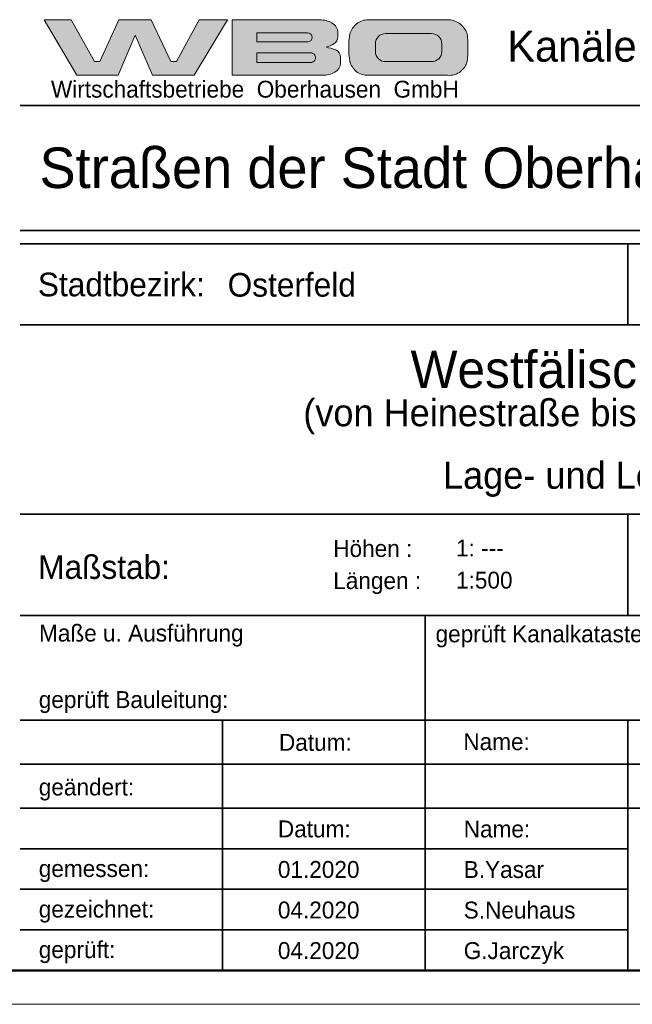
# Model space of a CAD drawing. Extents: x 353221 to 353679, y 5707809 to 5707957.
# Tile 15 of 21: x 353586 to 353631, y 5707809 to 5707882. Entities that reach past the tile are written whole.
import ezdxf

# ---------------------------------------------------------------- set-up
doc = ezdxf.new("R2010")
doc.units = 0
doc.header["$MEASUREMENT"] = 0
doc.linetypes.add('LINE_LT_4', pattern=[10000, 10000, 0])
doc.layers.add('Verm Rahmen P-1', color=7, linetype='Continuous')
doc.layers.add('Verm Schriftfeld P-1', color=7, linetype='Continuous')
doc.styles.add('35', font='txt', dxfattribs={"height": 1})
doc.styles.add('36', font='txt', dxfattribs={"height": 1})
doc.styles.add('37', font='txt', dxfattribs={"height": 1})
doc.styles.add('38', font='txt', dxfattribs={"height": 1})
doc.styles.add('39', font='txt', dxfattribs={"height": 1})
doc.styles.add('40', font='txt', dxfattribs={"height": 1})
doc.styles.add('41', font='txt', dxfattribs={"height": 1})
doc.styles.add('43', font='txt', dxfattribs={"height": 1})

msp = doc.modelspace()

# ---------------------------------------------------------------- hatches: boundary and pattern name
at = {"layer": 'Verm Schriftfeld P-1'}
for points in [[(353587.869, 5707881.931), (353590.302, 5707877.821), (353593.359, 5707877.816), (353594.601, 5707880.778), (353595.9, 5707877.82), (353598.984, 5707877.818), (353601.441, 5707881.922), (353599.353, 5707881.923), (353597.658, 5707878.844), (353597.243, 5707878.844), (353595.79, 5707881.93), (353593.404, 5707881.929), (353591.981, 5707878.845), (353591.61, 5707878.845), (353589.866, 5707881.929)], [(353609.806, 5707879.166, 0.299062), (353609.459, 5707879.693, 0.06534), (353608.749, 5707879.89, 0.063186), (353609.321, 5707880.146, 0.259609), (353609.608, 5707880.661), (353609.608, 5707880.951, 0.272138), (353609.174, 5707881.689, 0.127681), (353608.278, 5707881.922), (353601.784, 5707881.922), (353601.784, 5707877.818), (353608.492, 5707877.818, 0.121398), (353609.396, 5707878.041, 0.27764), (353609.806, 5707878.722)], [(353617.729, 5707877.818, 0.199068), (353618.722, 5707878.115, 0.138392), (353619.183, 5707878.825, 0.061085), (353619.183, 5707880.903, 0.155933), (353618.585, 5707881.671, 0.15163), (353617.729, 5707881.922), (353611.892, 5707881.922, 0.173958), (353610.995, 5707881.625, 0.13795), (353610.505, 5707880.903, 0.085519), (353610.505, 5707878.825, 0.138681), (353610.97, 5707878.104, 0.189042), (353611.892, 5707877.818)]]:
    msp.add_hatch(color=256, dxfattribs=at).paths.add_polyline_path(points)
at = {"layer": 'Verm Schriftfeld P-1', "true_color": 0xffffff}
for points in [[(353607.422, 5707880.298, 0.921793), (353607.422, 5707880.949), (353603.617, 5707880.949), (353603.617, 5707880.298)], [(353616.558, 5707878.825, 0.414214), (353617.308, 5707879.575), (353617.308, 5707880.153, 0.414217), (353616.558, 5707880.903), (353613.147, 5707880.903, 0.414213), (353612.397, 5707880.153), (353612.397, 5707879.575, 0.414211), (353613.147, 5707878.825)], [(353607.585, 5707878.763, 1.061977), (353607.585, 5707879.477), (353603.617, 5707879.477), (353603.617, 5707878.763)]]:
    msp.add_hatch(color=7, dxfattribs=at).paths.add_polyline_path(points)

# ---------------------------------------------------------------- linework, layer by layer
at = {"layer": 'Verm Rahmen P-1', "color": 18, "linetype": 'LINE_LT_4', "lineweight": 50, "true_color": 0x000000}
msp.add_line((353676.03, 5707811.58), (353308.53, 5707811.58), dxfattribs=at)
at = {"layer": 'Verm Rahmen P-1', "color": 18, "linetype": 'LINE_LT_4', "lineweight": 13, "true_color": 0x000000}
msp.add_line((353678.53, 5707809.08), (353296.03, 5707809.08), dxfattribs=at)
at = {"layer": 'Verm Schriftfeld P-1', "color": 1, "lineweight": 13, "true_color": 0xff0000}
for p, q in [((353587.869, 5707881.931), (353590.302, 5707877.821)), ((353589.866, 5707881.929), (353587.869, 5707881.931)), ((353591.61, 5707878.845), (353589.866, 5707881.929)), ((353593.404, 5707881.929), (353591.981, 5707878.845)), ((353595.79, 5707881.93), (353593.404, 5707881.929)), ((353597.243, 5707878.844), (353595.79, 5707881.93)), ((353599.353, 5707881.923), (353597.658, 5707878.844)), ((353598.984, 5707877.818), (353601.441, 5707881.922)), ((353601.441, 5707881.922), (353599.353, 5707881.923)), ((353608.278, 5707881.922), (353601.784, 5707881.922)), ((353601.784, 5707881.922), (353601.784, 5707877.818)), ((353617.729, 5707881.922), (353611.892, 5707881.922)), ((353593.359, 5707877.816), (353594.601, 5707880.778)), ((353594.601, 5707880.778), (353595.9, 5707877.82)), ((353607.422, 5707880.949), (353603.617, 5707880.949)), ((353603.617, 5707880.949), (353603.617, 5707880.298)), ((353609.608, 5707880.661), (353609.608, 5707880.951)), ((353616.558, 5707880.903), (353613.147, 5707880.903)), ((353603.617, 5707880.298), (353607.422, 5707880.298)), ((353612.397, 5707880.153), (353612.397, 5707879.575)), ((353617.308, 5707879.575), (353617.308, 5707880.153)), ((353607.585, 5707879.477), (353603.617, 5707879.477)), ((353603.617, 5707879.477), (353603.617, 5707878.763)), ((353609.806, 5707878.722), (353609.806, 5707879.166)), ((353591.981, 5707878.845), (353591.61, 5707878.845)), ((353597.658, 5707878.844), (353597.243, 5707878.844)), ((353603.617, 5707878.763), (353607.585, 5707878.763)), ((353613.147, 5707878.825), (353616.558, 5707878.825)), ((353590.302, 5707877.821), (353593.359, 5707877.816)), ((353595.9, 5707877.82), (353598.984, 5707877.818)), ((353601.784, 5707877.818), (353608.492, 5707877.818)), ((353611.892, 5707877.818), (353617.729, 5707877.818))]:
    msp.add_line(p, q, dxfattribs=at)
at = {"layer": 'Verm Schriftfeld P-1', "color": 18, "lineweight": 35, "true_color": 0x000000}
for p, q in [((353586.083, 5707875.593), (353676.083, 5707875.593)), ((353586.083, 5707866.343), (353676.083, 5707866.343)), ((353586.083, 5707865.343), (353676.083, 5707865.343)), ((353631.083, 5707865.343), (353631.083, 5707859.343)), ((353586.083, 5707859.343), (353676.083, 5707859.343)), ((353586.083, 5707845.343), (353676.083, 5707845.343)), ((353631.083, 5707845.343), (353631.083, 5707837.843)), ((353586.083, 5707837.843), (353676.083, 5707837.843)), ((353616.083, 5707837.843), (353616.083, 5707811.593)), ((353586.083, 5707830.093), (353676.083, 5707830.093)), ((353601.083, 5707830.093), (353601.083, 5707811.593)), ((353631.083, 5707830.093), (353631.083, 5707811.593)), ((353586.083, 5707826.843), (353676.083, 5707826.843)), ((353586.083, 5707823.593), (353676.083, 5707823.593)), ((353586.083, 5707820.593), (353631.083, 5707820.593)), ((353586.083, 5707817.593), (353631.083, 5707817.593)), ((353586.083, 5707814.593), (353631.083, 5707814.593))]:
    msp.add_line(p, q, dxfattribs=at)
at = {"layer": 'Verm Schriftfeld P-1', "color": 18, "lineweight": 50, "true_color": 0x000000}
msp.add_line((353676.03, 5707811.58), (353586.03, 5707811.58), dxfattribs=at)
at = {"layer": 'Verm Schriftfeld P-1', "color": 1, "lineweight": 13, "true_color": 0xff0000}
for points in [[(353609.174, 5707881.689, 0.127681), (353608.278, 5707881.922)], [(353609.608, 5707880.951, 0.272138), (353609.174, 5707881.689)], [(353610.995, 5707881.625, 0.13795), (353610.505, 5707880.903)], [(353611.892, 5707881.922, 0.173958), (353610.995, 5707881.625)], [(353618.585, 5707881.671, 0.15163), (353617.729, 5707881.922)], [(353619.183, 5707880.903, 0.155933), (353618.585, 5707881.671)], [(353607.422, 5707880.298, 0.921793), (353607.422, 5707880.949)], [(353609.321, 5707880.146, 0.259609), (353609.608, 5707880.661)], [(353610.505, 5707880.903, 0.085519), (353610.505, 5707878.825)], [(353613.147, 5707880.903, 0.414213), (353612.397, 5707880.153)], [(353617.308, 5707880.153, 0.414217), (353616.558, 5707880.903)], [(353619.183, 5707878.825, 0.061085), (353619.183, 5707880.903)], [(353608.749, 5707879.89, 0.063186), (353609.321, 5707880.146)], [(353609.459, 5707879.693, 0.06534), (353608.749, 5707879.89)], [(353607.585, 5707878.763, 1.061977), (353607.585, 5707879.477)], [(353609.806, 5707879.166, 0.299062), (353609.459, 5707879.693)], [(353612.397, 5707879.575, 0.414211), (353613.147, 5707878.825)], [(353616.558, 5707878.825, 0.414214), (353617.308, 5707879.575)], [(353609.396, 5707878.041, 0.27764), (353609.806, 5707878.722)], [(353610.505, 5707878.825, 0.138681), (353610.97, 5707878.104)], [(353618.722, 5707878.115, 0.138392), (353619.183, 5707878.825)], [(353608.492, 5707877.818, 0.121398), (353609.396, 5707878.041)], [(353610.97, 5707878.104, 0.189042), (353611.892, 5707877.818)], [(353617.729, 5707877.818, 0.199068), (353618.722, 5707878.115)]]:
    msp.add_lwpolyline(points, format="xyb", dxfattribs=at)

# ---------------------------------------------------------------- texts
at = {"layer": 'Verm Schriftfeld P-1', "color": 18, "true_color": 0x000000, "line_spacing_factor": 0.959981}
for s, insert, char_height, attachment_point, style in [('Kanäle und Straßen', (353622.159, 5707881.123), 2.3, 1, '35'), ('Wirtschaftsbetriebe  Oberhausen  GmbH', (353603.47, 5707876.78), 1.25, 5, '41'), ('Straßen der Stadt Oberhausen', (353587.526, 5707872.473), 3, 1, '36'), ('Stadtbezirk:', (353587.407, 5707863.214), 1.75, 1, '38'), ('Osterfeld', (353601.454, 5707863.19), 1.75, 1, '37'), ('Westfälische Straße', (353631.448, 5707856.036), 2.75, 5, '39'), ('(von Heinestraße bis Nürnberger Straße)', (353631.355, 5707852.548), 2, 5, '43'), ('Lage- und Leitungsplan', (353631.374, 5707847.923), 2, 5, '43'), ('Höhen :', (353609.271, 5707843.428), 1.25, 1, '40'), ('1: ---', (353618.364, 5707843.463), 1.25, 1, '40'), ('Maßstab:', (353587.431, 5707842.307), 1.75, 1, '38'), ('Längen :', (353609.271, 5707841.053), 1.25, 1, '40'), ('1:500', (353618.364, 5707841.088), 1.25, 1, '40'), ('Maße u. Ausführung', (353587.491, 5707837.172), 1.25, 1, '40'), ('geprüft Kanalkataster:', (353616.848, 5707837.114), 1.25, 1, '40'), ('geprüft Bauleitung:', (353587.474, 5707832.25), 1.25, 1, '40'), ('Datum:', (353605.252, 5707829.088), 1.25, 1, '40'), ('Name:', (353618.905, 5707829.135), 1.25, 1, '40'), ('geändert:', (353587.474, 5707825.781), 1.25, 1, '40'), ('Datum:', (353605.174, 5707822.682), 1.25, 1, '40'), ('Name:', (353618.931, 5707822.677), 1.25, 1, '40'), ('gemessen:', (353587.474, 5707819.75), 1.25, 1, '40'), ('01.2020', (353605.174, 5707819.682), 1.25, 1, '40'), ('B.Yasar', (353618.931, 5707819.677), 1.25, 1, '40'), ('gezeichnet:', (353587.474, 5707816.75), 1.25, 1, '40'), ('04.2020', (353605.174, 5707816.682), 1.25, 1, '40'), ('S.Neuhaus', (353618.931, 5707816.677), 1.25, 1, '40'), ('geprüft:', (353587.474, 5707813.75), 1.25, 1, '40'), ('04.2020', (353605.174, 5707813.682), 1.25, 1, '40'), ('G.Jarczyk', (353618.931, 5707813.677), 1.25, 1, '40')]:
    msp.add_mtext(s, dxfattribs=dict(at, insert=insert, char_height=char_height, attachment_point=attachment_point, style=style))

doc.saveas('drawing.dxf')
